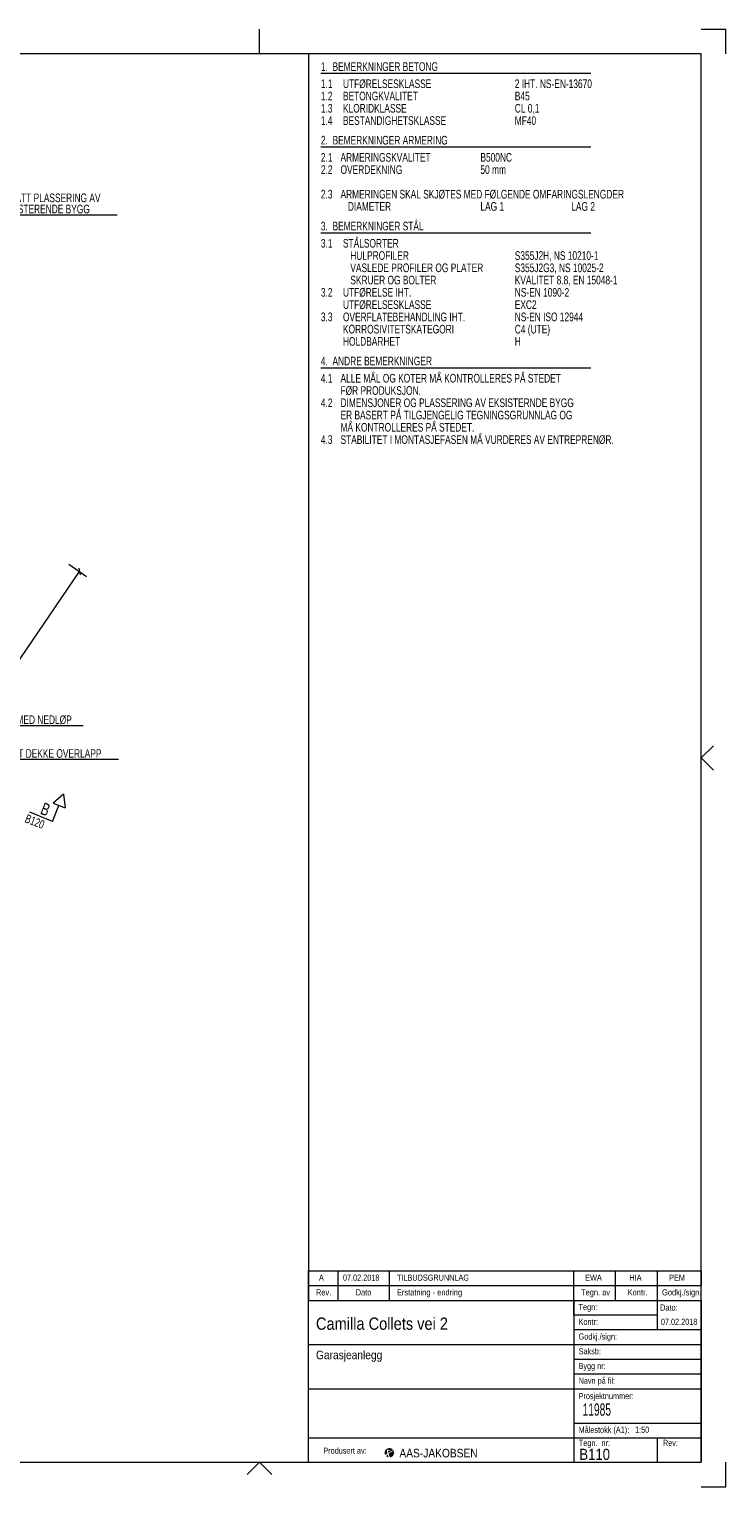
# Model space of a CAD drawing. Header units: millimetres. Extents: x 58962 to 143062, y 63981 to 123381.
# Tile 13 of 13: x 114676 to 143062, y 63981 to 123381. Entities that reach past the tile are written whole.
import ezdxf

# ---------------------------------------------------------------- set-up
doc = ezdxf.new("R2010")
doc.units = ezdxf.units.MM
doc.header["$LTSCALE"] = 100
for name, color, linetype, lineweight in [('OtherObjectType', 1, 'Continuous', 0), ('Section', 6, 'Continuous', 0), ('Text', 3, 'Continuous', 0), ('Z-DIMENSIONS', 1, 'Continuous', 0)]:
    doc.layers.add(name, color=color, linetype=linetype, lineweight=lineweight)
doc.styles.add('ARIAL_NARROW', font='ARIALN.TTF')
doc.styles.add('ISO3098', font='ARIAL.TTF')
doc.styles.add('SWIS721_BT_BOLD', font='ARIAL.TTF')

msp = doc.modelspace()

# ---------------------------------------------------------------- hatches: boundary and pattern name
at = {"layer": 'OtherObjectType'}
for points in [[(129372, 65397), (129410, 65419), (129424, 65427), (129162, 65369), (129162, 65369), (129162, 65371), (129162, 65373), (129162, 65375), (129162, 65377), (129162, 65379), (129162, 65381), (129162, 65382), (129162, 65384), (129162, 65386), (129162, 65388), (129163, 65390), (129163, 65392), (129163, 65394), (129163, 65395), (129164, 65397), (129164, 65399), (129164, 65401), (129165, 65403), (129165, 65405), (129165, 65407), (129166, 65408), (129166, 65410), (129166, 65412), (129167, 65414), (129167, 65416), (129168, 65417), (129168, 65419), (129169, 65421), (129169, 65423), (129170, 65425), (129170, 65426), (129171, 65428), (129172, 65430), (129172, 65432), (129173, 65434), (129173, 65435), (129174, 65437), (129175, 65439), (129175, 65441), (129176, 65442), (129177, 65444), (129178, 65446), (129178, 65448), (129179, 65449), (129180, 65451), (129181, 65453), (129182, 65454), (129182, 65456), (129183, 65458), (129184, 65459), (129185, 65461), (129186, 65463), (129187, 65464), (129188, 65466), (129189, 65467), (129190, 65469), (129191, 65471), (129192, 65472), (129193, 65474), (129194, 65475), (129195, 65477), (129196, 65478), (129197, 65480), (129198, 65481), (129199, 65483), (129200, 65484), (129202, 65486), (129203, 65487), (129204, 65489), (129205, 65490), (129206, 65492), (129207, 65493), (129209, 65495), (129210, 65496), (129211, 65497), (129212, 65499), (129214, 65500), (129215, 65502), (129216, 65503), (129218, 65504), (129219, 65506), (129220, 65507), (129222, 65508), (129223, 65509), (129225, 65511), (129226, 65512), (129227, 65513), (129229, 65514), (129230, 65516), (129232, 65517), (129233, 65518), (129235, 65519), (129236, 65520), (129238, 65521), (129239, 65523), (129241, 65524), (129242, 65525), (129244, 65526), (129245, 65527), (129247, 65528), (129248, 65529), (129250, 65530), (129251, 65531), (129253, 65532), (129255, 65533), (129256, 65534), (129258, 65535), (129260, 65536), (129261, 65537), (129263, 65537), (129265, 65538), (129266, 65539), (129268, 65540), (129270, 65541), (129271, 65542), (129273, 65542), (129275, 65543), (129276, 65544), (129278, 65545), (129280, 65545), (129282, 65546), (129283, 65547), (129285, 65547), (129287, 65548), (129289, 65549), (129290, 65549), (129292, 65550), (129294, 65551), (129296, 65551), (129298, 65552), (129299, 65552), (129301, 65553), (129303, 65553), (129305, 65554), (129307, 65554), (129308, 65555), (129310, 65555), (129312, 65555), (129314, 65556), (129316, 65556), (129318, 65556), (129319, 65557), (129321, 65557), (129323, 65557), (129325, 65558), (129327, 65558), (129329, 65558), (129331, 65558), (129332, 65559), (129334, 65559), (129336, 65559), (129338, 65559), (129340, 65559), (129342, 65559), (129344, 65559), (129346, 65559), (129347, 65560), (129349, 65560), (129351, 65560), (129353, 65560), (129355, 65560), (129357, 65560), (129359, 65559), (129361, 65559), (129362, 65559), (129364, 65559), (129366, 65559), (129368, 65559), (129370, 65559), (129372, 65559), (129374, 65558), (129375, 65558), (129377, 65558), (129379, 65558), (129381, 65557), (129383, 65557), (129385, 65557), (129387, 65556), (129388, 65556), (129390, 65556), (129392, 65555), (129394, 65555), (129396, 65554), (129398, 65554), (129399, 65554), (129401, 65553), (129403, 65553), (129405, 65552), (129407, 65552), (129408, 65551), (129410, 65550), (129412, 65550), (129414, 65549), (129416, 65549), (129417, 65548), (129419, 65547), (129421, 65547), (129423, 65546), (129424, 65545), (129426, 65545), (129428, 65544), (129429, 65543), (129431, 65542), (129433, 65542), (129435, 65541), (129436, 65540), (129438, 65539), (129440, 65538), (129441, 65537), (129443, 65536), (129445, 65536), (129446, 65535), (129448, 65534), (129449, 65533), (129451, 65532), (129453, 65531), (129454, 65530), (129456, 65529), (129457, 65528), (129459, 65527), (129460, 65526), (129462, 65525), (129464, 65523), (129465, 65522), (129467, 65521), (129468, 65520), (129469, 65519), (129471, 65518), (129472, 65517), (129474, 65515), (129475, 65514), (129477, 65513), (129478, 65512), (129480, 65510), (129481, 65509), (129482, 65508), (129484, 65507), (129485, 65505), (129486, 65504), (129488, 65503), (129489, 65501), (129490, 65500), (129492, 65499), (129493, 65497), (129494, 65496), (129495, 65494), (129497, 65493), (129498, 65492), (129499, 65490), (129500, 65489), (129501, 65487), (129502, 65486), (129504, 65484), (129505, 65483), (129506, 65481), (129507, 65480), (129484, 65465), (129461, 65450), (129436, 65434), (129423, 65441), (129392, 65456), (129348, 65476), (129308, 65492), (129276, 65493), (129256, 65479), (129249, 65456), (129253, 65426), (129261, 65387), (129269, 65357), (129275, 65339), (129267, 65334), (129236, 65315), (129206, 65296), (129183, 65281), (129183, 65282), (129182, 65283), (129182, 65283), (129182, 65284), (129182, 65284), (129181, 65285), (129181, 65286), (129181, 65286), (129180, 65287), (129180, 65288), (129180, 65288), (129179, 65289), (129179, 65290), (129179, 65290), (129178, 65291), (129178, 65292), (129178, 65292), (129178, 65293), (129177, 65293), (129177, 65294), (129177, 65295), (129176, 65295), (129176, 65296), (129176, 65297), (129176, 65297), (129175, 65298), (129175, 65299), (129175, 65299), (129175, 65300), (129174, 65301), (129174, 65301), (129174, 65302), (129174, 65303), (129173, 65303), (129173, 65304), (129173, 65305), (129173, 65305), (129172, 65306), (129172, 65307), (129172, 65307), (129172, 65308), (129171, 65309), (129171, 65310), (129171, 65310), (129171, 65311), (129171, 65312), (129170, 65312), (129170, 65313), (129170, 65314), (129170, 65314), (129169, 65315), (129169, 65316), (129169, 65316), (129169, 65317), (129169, 65318), (129168, 65318), (129168, 65319), (129168, 65320), (129168, 65320), (129168, 65321), (129168, 65322), (129167, 65323), (129167, 65323), (129167, 65324), (129167, 65325), (129167, 65325), (129167, 65326), (129166, 65327), (129166, 65327), (129166, 65328), (129166, 65329), (129166, 65330), (129166, 65330), (129165, 65331), (129165, 65332), (129165, 65332), (129165, 65333), (129165, 65334), (129165, 65334), (129165, 65335), (129165, 65336), (129164, 65337), (129164, 65337), (129164, 65338), (129164, 65339), (129164, 65339), (129164, 65340), (129164, 65341), (129164, 65341), (129164, 65342), (129163, 65343), (129163, 65344), (129163, 65344), (129163, 65345), (129163, 65346), (129163, 65346), (129163, 65347), (129163, 65348), (129163, 65349), (129163, 65349), (129163, 65350), (129162, 65351), (129162, 65351), (129162, 65352), (129162, 65353), (129162, 65354), (129162, 65354), (129162, 65355), (129162, 65356), (129162, 65356), (129162, 65357), (129162, 65358), (129162, 65359), (129162, 65359), (129162, 65360), (129162, 65361), (129162, 65361), (129162, 65362), (129162, 65363), (129162, 65364), (129162, 65364), (129162, 65365), (129162, 65366), (129162, 65366), (129162, 65367), (129162, 65368), (129162, 65369), (129162, 65369), (129424, 65427), (129402, 65436), (129370, 65449), (129328, 65457), (129297, 65446), (129295, 65409), (129303, 65383), (129308, 65364), (129309, 65360), (129334, 65374)], [(129490, 65403), (129520, 65388), (129542, 65380), (129542, 65379), (129542, 65378), (129542, 65378), (129542, 65377), (129542, 65376), (129542, 65376), (129542, 65375), (129542, 65374), (129542, 65374), (129542, 65373), (129542, 65373), (129542, 65372), (129542, 65371), (129542, 65371), (129542, 65370), (129542, 65369), (129542, 65368), (129542, 65367), (129542, 65366), (129542, 65365), (129542, 65364), (129542, 65363), (129542, 65362), (129542, 65361), (129542, 65360), (129542, 65359), (129542, 65358), (129542, 65356), (129542, 65355), (129542, 65354), (129542, 65353), (129541, 65352), (129541, 65351), (129541, 65350), (129541, 65349), (129541, 65348), (129541, 65347), (129541, 65346), (129541, 65345), (129541, 65344), (129540, 65343), (129540, 65342), (129540, 65341), (129540, 65340), (129540, 65339), (129540, 65337), (129539, 65336), (129539, 65335), (129539, 65334), (129539, 65333), (129539, 65332), (129538, 65331), (129538, 65330), (129538, 65329), (129538, 65328), (129537, 65327), (129537, 65326), (129537, 65325), (129537, 65324), (129536, 65323), (129536, 65322), (129536, 65321), (129536, 65320), (129535, 65319), (129535, 65318), (129535, 65317), (129535, 65316), (129534, 65315), (129534, 65314), (129534, 65313), (129533, 65312), (129533, 65311), (129533, 65310), (129532, 65309), (129532, 65308), (129532, 65307), (129531, 65306), (129531, 65305), (129531, 65304), (129530, 65303), (129530, 65302), (129529, 65301), (129529, 65300), (129529, 65299), (129528, 65298), (129528, 65297), (129527, 65296), (129527, 65295), (129527, 65294), (129526, 65293), (129526, 65292), (129525, 65291), (129525, 65290), (129524, 65289), (129524, 65288), (129523, 65287), (129523, 65286), (129523, 65285), (129522, 65284), (129522, 65283), (129521, 65282), (129521, 65281), (129520, 65280), (129520, 65279), (129519, 65278), (129519, 65277), (129518, 65276), (129518, 65276), (129517, 65275), (129517, 65274), (129516, 65273), (129515, 65272), (129515, 65271), (129514, 65270), (129514, 65269), (129513, 65268), (129513, 65267), (129512, 65266), (129511, 65266), (129511, 65265), (129510, 65264), (129510, 65263), (129509, 65262), (129509, 65261), (129508, 65260), (129507, 65259), (129507, 65258), (129506, 65258), (129505, 65257), (129505, 65256), (129504, 65255), (129504, 65254), (129503, 65253), (129502, 65253), (129502, 65252), (129501, 65251), (129500, 65250), (129500, 65249), (129499, 65248), (129498, 65248), (129498, 65247), (129497, 65246), (129496, 65245), (129495, 65244), (129495, 65243), (129494, 65243), (129493, 65242), (129493, 65241), (129492, 65240), (129491, 65240), (129490, 65239), (129490, 65238), (129489, 65237), (129488, 65236), (129488, 65236), (129487, 65235), (129486, 65234), (129485, 65233), (129484, 65233), (129484, 65232), (129483, 65231), (129482, 65230), (129481, 65230), (129481, 65229), (129480, 65228), (129479, 65228), (129478, 65227), (129477, 65226), (129477, 65225), (129476, 65225), (129475, 65224), (129474, 65223), (129473, 65223), (129473, 65222), (129472, 65221), (129471, 65221), (129470, 65220), (129469, 65219), (129468, 65219), (129468, 65218), (129467, 65217), (129466, 65217), (129465, 65216), (129464, 65216), (129463, 65215), (129462, 65214), (129462, 65214), (129461, 65213), (129460, 65212), (129459, 65212), (129458, 65211), (129457, 65211), (129456, 65210), (129455, 65210), (129454, 65209), (129454, 65208), (129453, 65208), (129452, 65207), (129451, 65207), (129450, 65206), (129449, 65206), (129448, 65205), (129447, 65205), (129446, 65204), (129445, 65203), (129444, 65203), (129443, 65202), (129443, 65202), (129442, 65201), (129441, 65201), (129440, 65200), (129439, 65200), (129438, 65199), (129437, 65199), (129436, 65198), (129435, 65198), (129434, 65198), (129433, 65197), (129432, 65197), (129431, 65196), (129430, 65196), (129429, 65195), (129428, 65195), (129427, 65194), (129426, 65194), (129425, 65194), (129424, 65193), (129423, 65193), (129422, 65192), (129421, 65192), (129420, 65192), (129419, 65191), (129418, 65191), (129417, 65191), (129416, 65190), (129415, 65190), (129414, 65189), (129413, 65189), (129412, 65189), (129411, 65188), (129410, 65188), (129409, 65188), (129408, 65187), (129407, 65187), (129406, 65187), (129405, 65187), (129404, 65186), (129403, 65186), (129402, 65186), (129401, 65185), (129400, 65185), (129399, 65185), (129398, 65185), (129397, 65184), (129396, 65184), (129395, 65184), (129394, 65184), (129393, 65183), (129392, 65183), (129391, 65183), (129390, 65183), (129389, 65183), (129388, 65182), (129387, 65182), (129386, 65182), (129384, 65182), (129383, 65182), (129382, 65181), (129381, 65181), (129380, 65181), (129379, 65181), (129378, 65181), (129367, 65201), (129347, 65248), (129327, 65296), (129319, 65324), (129343, 65344), (129387, 65374), (129429, 65405), (129447, 65419), (129458, 65415)], [(129467, 65433), (129486, 65448), (129505, 65463), (129513, 65470), (129514, 65469), (129514, 65469), (129515, 65468), (129515, 65467), (129515, 65467), (129516, 65466), (129516, 65466), (129516, 65465), (129517, 65464), (129517, 65464), (129517, 65463), (129518, 65463), (129518, 65462), (129518, 65461), (129519, 65461), (129519, 65460), (129520, 65459), (129520, 65459), (129520, 65458), (129521, 65458), (129521, 65457), (129521, 65456), (129521, 65456), (129522, 65455), (129522, 65454), (129522, 65454), (129523, 65453), (129523, 65452), (129523, 65452), (129524, 65451), (129524, 65451), (129524, 65450), (129525, 65449), (129525, 65449), (129525, 65448), (129525, 65447), (129526, 65447), (129526, 65446), (129526, 65445), (129527, 65445), (129527, 65444), (129527, 65443), (129527, 65443), (129528, 65442), (129528, 65441), (129528, 65441), (129529, 65440), (129529, 65440), (129529, 65439), (129529, 65438), (129530, 65438), (129530, 65437), (129530, 65436), (129530, 65436), (129531, 65435), (129531, 65434), (129531, 65434), (129531, 65433), (129532, 65432), (129532, 65432), (129532, 65431), (129532, 65430), (129532, 65430), (129533, 65429), (129533, 65428), (129533, 65427), (129533, 65427), (129534, 65426), (129534, 65425), (129534, 65425), (129534, 65424), (129534, 65423), (129535, 65423), (129535, 65422), (129535, 65421), (129535, 65421), (129535, 65420), (129536, 65419), (129536, 65419), (129536, 65418), (129536, 65417), (129536, 65417), (129536, 65416), (129537, 65415), (129537, 65415), (129537, 65414), (129537, 65413), (129537, 65412), (129537, 65412), (129538, 65411), (129538, 65410), (129538, 65410), (129538, 65409), (129538, 65408), (129538, 65408), (129538, 65407), (129539, 65406), (129539, 65406), (129539, 65405), (129539, 65404), (129539, 65403), (129539, 65403), (129539, 65402), (129540, 65401), (129540, 65401), (129540, 65400), (129540, 65399), (129540, 65399), (129540, 65398), (129540, 65397), (129540, 65396), (129540, 65396), (129540, 65395), (129541, 65394), (129541, 65394), (129541, 65393), (129541, 65392), (129541, 65391), (129541, 65391), (129541, 65390), (129541, 65389), (129541, 65389), (129541, 65388), (129541, 65387), (129541, 65387), (129542, 65386), (129542, 65385), (129542, 65384), (129530, 65390), (129503, 65403), (129474, 65416), (129456, 65425)], [(129294, 65277), (129306, 65238), (129318, 65200), (129323, 65181), (129323, 65181), (129322, 65181), (129322, 65181), (129321, 65181), (129321, 65181), (129321, 65182), (129320, 65182), (129320, 65182), (129319, 65182), (129319, 65182), (129318, 65182), (129318, 65182), (129318, 65182), (129317, 65182), (129317, 65182), (129316, 65182), (129316, 65182), (129315, 65182), (129315, 65183), (129315, 65183), (129314, 65183), (129314, 65183), (129313, 65183), (129313, 65183), (129312, 65183), (129312, 65183), (129312, 65183), (129311, 65183), (129311, 65183), (129310, 65184), (129310, 65184), (129309, 65184), (129309, 65184), (129309, 65184), (129308, 65184), (129308, 65184), (129307, 65184), (129307, 65184), (129306, 65184), (129306, 65185), (129306, 65185), (129305, 65185), (129305, 65185), (129304, 65185), (129304, 65185), (129303, 65185), (129303, 65185), (129303, 65185), (129302, 65186), (129302, 65186), (129301, 65186), (129301, 65186), (129301, 65186), (129300, 65186), (129300, 65186), (129299, 65186), (129299, 65186), (129298, 65187), (129298, 65187), (129298, 65187), (129297, 65187), (129297, 65187), (129296, 65187), (129296, 65187), (129296, 65187), (129295, 65188), (129295, 65188), (129294, 65188), (129294, 65188), (129293, 65188), (129293, 65188), (129293, 65188), (129292, 65189), (129292, 65189), (129291, 65189), (129291, 65189), (129291, 65189), (129290, 65189), (129290, 65189), (129289, 65190), (129289, 65190), (129288, 65190), (129288, 65190), (129288, 65190), (129287, 65190), (129287, 65190), (129286, 65191), (129286, 65191), (129286, 65191), (129285, 65191), (129285, 65191), (129284, 65191), (129284, 65191), (129284, 65192), (129283, 65192), (129283, 65192), (129282, 65192), (129282, 65192), (129282, 65192), (129281, 65193), (129281, 65193), (129280, 65193), (129280, 65193), (129280, 65193), (129279, 65193), (129279, 65194), (129278, 65194), (129278, 65194), (129277, 65194), (129277, 65194), (129277, 65194), (129276, 65195), (129276, 65195), (129275, 65195), (129275, 65195), (129275, 65195), (129274, 65195), (129274, 65196), (129273, 65196), (129273, 65196), (129273, 65196), (129272, 65196), (129272, 65197), (129272, 65197), (129271, 65197), (129271, 65197), (129270, 65197), (129270, 65197), (129270, 65198), (129269, 65198), (129269, 65198), (129268, 65198), (129268, 65198), (129268, 65199), (129267, 65199), (129267, 65199), (129266, 65199), (129266, 65199), (129266, 65200), (129265, 65200), (129265, 65200), (129264, 65200), (129264, 65200), (129264, 65201), (129263, 65201), (129263, 65201), (129263, 65201), (129262, 65201), (129262, 65202), (129261, 65202), (129261, 65202), (129261, 65202), (129260, 65202), (129260, 65203), (129259, 65203), (129259, 65203), (129259, 65203), (129258, 65204), (129258, 65204), (129258, 65204), (129257, 65204), (129257, 65204), (129256, 65205), (129256, 65205), (129256, 65205), (129255, 65205), (129255, 65205), (129255, 65206), (129254, 65206), (129254, 65206), (129253, 65206), (129253, 65207), (129253, 65207), (129252, 65207), (129252, 65207), (129252, 65208), (129251, 65208), (129251, 65208), (129250, 65208), (129250, 65208), (129250, 65209), (129249, 65209), (129249, 65209), (129249, 65209), (129248, 65210), (129248, 65210), (129248, 65210), (129247, 65210), (129247, 65211), (129246, 65211), (129246, 65211), (129246, 65211), (129245, 65212), (129245, 65212), (129245, 65212), (129244, 65212), (129244, 65213), (129244, 65213), (129243, 65213), (129243, 65213), (129242, 65214), (129242, 65214), (129242, 65214), (129241, 65214), (129241, 65215), (129241, 65215), (129240, 65215), (129240, 65215), (129240, 65216), (129239, 65216), (129239, 65216), (129239, 65216), (129238, 65217), (129238, 65217), (129238, 65217), (129237, 65217), (129237, 65218), (129236, 65218), (129236, 65218), (129236, 65218), (129235, 65219), (129235, 65219), (129235, 65219), (129234, 65220), (129234, 65220), (129234, 65220), (129233, 65220), (129233, 65221), (129233, 65221), (129232, 65221), (129232, 65221), (129232, 65222), (129231, 65222), (129231, 65222), (129231, 65223), (129230, 65223), (129230, 65223), (129230, 65223), (129229, 65224), (129229, 65224), (129229, 65224), (129228, 65225), (129228, 65225), (129228, 65225), (129227, 65225), (129227, 65226), (129227, 65226), (129226, 65226), (129226, 65227), (129226, 65227), (129225, 65227), (129225, 65227), (129225, 65228), (129224, 65228), (129224, 65228), (129224, 65229), (129223, 65229), (129232, 65240), (129250, 65264), (129273, 65285), (129287, 65298)]]:
    msp.add_hatch(color=5, dxfattribs=at).paths.add_polyline_path(points, flags=17)

# ---------------------------------------------------------------- linework, layer by layer
at = {"layer": 'OtherObjectType', "color": 2, "linetype": 'Continuous', "lineweight": 0}
for p, q in [((124062, 122381), (124062, 123381)), ((142062, 123381), (143062, 123381)), ((143062, 122381), (143062, 123381)), ((142062, 93681), (142562, 94181)), ((142062, 93681), (142562, 93181)), ((124062, 64981), (123562, 64481)), ((124062, 64981), (124562, 64481)), ((143062, 63981), (143062, 64981)), ((142062, 63981), (143062, 63981))]:
    msp.add_line(p, q, dxfattribs=at)
at = {"layer": 'OtherObjectType', "color": 1, "linetype": 'Continuous', "lineweight": 0}
for p, q in [((142062, 122381), (61962, 122381)), ((142062, 64981), (142062, 122381)), ((61962, 64981), (142062, 64981))]:
    msp.add_line(p, q, dxfattribs=at)
at = {"layer": 'OtherObjectType', "color": 4, "linetype": 'Continuous', "lineweight": 0}
for p in [(126062, 122381), (126062, 64981)]:
    msp.add_line(p, (126062, 71581), dxfattribs=at)
at = {"layer": 'OtherObjectType', "color": 7, "linetype": 'Continuous', "lineweight": 0}
for p, q in [((126562, 121581), (137562, 121581)), ((126562, 118581), (137562, 118581)), ((126562, 115081), (137562, 115081)), ((126562, 109581), (137562, 109581)), ((126062, 72781), (142062, 72781)), ((126062, 72181), (126062, 72781)), ((127262, 72181), (127262, 72781)), ((129362, 72181), (129362, 72781)), ((136862, 72181), (136862, 72781)), ((138562, 72181), (138562, 72781)), ((140262, 72781), (140262, 72181)), ((142062, 72781), (142062, 72181)), ((126062, 71581), (126062, 72181)), ((126062, 72181), (142062, 72181)), ((127262, 71581), (127262, 72181)), ((129362, 71581), (129362, 72181)), ((136862, 71581), (136862, 72181)), ((138562, 71581), (138562, 72181)), ((140262, 72181), (140262, 71581)), ((126062, 71581), (142062, 71581)), ((136862, 71581), (136862, 64981)), ((136862, 70981), (136862, 71581)), ((140262, 71581), (140262, 70381)), ((142062, 71581), (142062, 64981)), ((140262, 70981), (136862, 70981)), ((142062, 70381), (136862, 70381)), ((126062, 69781), (142062, 69781)), ((136862, 69181), (142062, 69181)), ((136862, 68581), (142062, 68581)), ((126062, 67981), (142062, 67981)), ((136862, 66581), (142062, 66581)), ((126062, 65981), (142062, 65981)), ((140262, 65981), (140262, 64981)), ((126062, 64981), (142062, 64981))]:
    msp.add_line(p, q, dxfattribs=at)
at = {"layer": 'Section', "color": 6, "linetype": 'Continuous', "lineweight": 0}
for p, q in [((116073, 92213), (115656, 91841)), ((116073, 92213), (116144, 91647)), ((115629, 91099), (115888, 91749)), ((115656, 91841), (116144, 91647)), ((115629, 91099), (114700, 91469))]:
    msp.add_line(p, q, dxfattribs=at)
at = {"layer": 'Text', "color": 3, "linetype": 'Continuous', "lineweight": 0}
for p, q in [((113377, 115817), (118261, 115817)), ((113039, 95004), (116880, 95004))]:
    msp.add_line(p, q, dxfattribs=at)
at = {"layer": 'Text', "color": 7, "linetype": 'Continuous', "lineweight": 0}
msp.add_line((112372, 93630), (118320, 93630), dxfattribs=at)
at = {"layer": 'Z-DIMENSIONS', "color": 7, "linetype": 'Continuous', "lineweight": 0}
for p, q in [((116292, 101574), (117015, 101082)), ((97771, 73436), (116726, 101279)), ((116699, 101416), (116752, 101141))]:
    msp.add_line(p, q, dxfattribs=at)
at = {"layer": 'Z-DIMENSIONS', "color": 3}
msp.add_point((116726, 101279), dxfattribs=at)

# ---------------------------------------------------------------- texts
at = {"layer": 'OtherObjectType', "color": 7, "width": 0.85}
for s, height, style, p in [('1.  BEMERKNINGER BETONG', 350, 'ARIAL_NARROW', (126562, 121681)), ('1.1', 350, 'ARIAL_NARROW', (126562, 120981)), ('UTFØRELSESKLASSE', 350, 'ARIAL_NARROW', (127462, 120981)), ('2 IHT. NS-EN-13670', 350, 'ARIAL_NARROW', (134462, 120981)), ('1.2', 350, 'ARIAL_NARROW', (126562, 120481)), ('BETONGKVALITET', 350, 'ARIAL_NARROW', (127462, 120481)), ('B45', 350, 'ARIAL_NARROW', (134462, 120481)), ('1.3', 350, 'ARIAL_NARROW', (126562, 119981)), ('KLORIDKLASSE', 350, 'ARIAL_NARROW', (127462, 119981)), ('CL 0,1', 350, 'ARIAL_NARROW', (134462, 119981)), ('1.4', 350, 'ARIAL_NARROW', (126562, 119481)), ('BESTANDIGHETSKLASSE', 350, 'ARIAL_NARROW', (127462, 119481)), ('MF40', 350, 'ARIAL_NARROW', (134462, 119481)), ('2.  BEMERKNINGER ARMERING', 350, 'ARIAL_NARROW', (126562, 118681)), ('2.1', 350, 'ARIAL_NARROW', (126562, 117981)), ('ARMERINGSKVALITET', 350, 'ARIAL_NARROW', (127362, 117981)), ('B500NC', 350, 'ARIAL_NARROW', (133062, 117981)), ('2.2', 350, 'ARIAL_NARROW', (126562, 117481)), ('OVERDEKNING', 350, 'ARIAL_NARROW', (127362, 117481)), ('50 mm', 350, 'ARIAL_NARROW', (133062, 117481)), ('2.3', 350, 'ARIAL_NARROW', (126562, 116481)), ('ARMERINGEN SKAL SKJØTES MED FØLGENDE OMFARINGSLENGDER', 350, 'ARIAL_NARROW', (127362, 116481)), ('DIAMETER', 350, 'ARIAL_NARROW', (127662, 115981)), ('LAG 1', 350, 'ARIAL_NARROW', (133062, 115981)), ('LAG 2', 350, 'ARIAL_NARROW', (136762, 115981)), ('3.  BEMERKNINGER STÅL', 350, 'ARIAL_NARROW', (126562, 115181)), ('3.1', 350, 'ARIAL_NARROW', (126562, 114481)), ('STÅLSORTER', 350, 'ARIAL_NARROW', (127462, 114481)), ('HULPROFILER', 350, 'ARIAL_NARROW', (127762, 113981)), ('S355J2H, NS 10210-1', 350, 'ARIAL_NARROW', (134462, 113981)), ('VASLEDE PROFILER OG PLATER', 350, 'ARIAL_NARROW', (127762, 113481)), ('S355J2G3, NS 10025-2', 350, 'ARIAL_NARROW', (134462, 113481)), ('SKRUER OG BOLTER', 350, 'ARIAL_NARROW', (127762, 112981)), ('KVALITET 8.8, EN 15048-1', 350, 'ARIAL_NARROW', (134462, 112981)), ('3.2', 350, 'ARIAL_NARROW', (126562, 112481)), ('UTFØRELSE IHT.', 350, 'ARIAL_NARROW', (127462, 112481)), ('UTFØRELSESKLASSE', 350, 'ARIAL_NARROW', (127462, 111981)), ('NS-EN 1090-2', 350, 'ARIAL_NARROW', (134462, 112481)), ('EXC2', 350, 'ARIAL_NARROW', (134462, 111981)), ('3.3', 350, 'ARIAL_NARROW', (126562, 111481)), ('OVERFLATEBEHANDLING IHT.', 350, 'ARIAL_NARROW', (127462, 111481)), ('NS-EN ISO 12944', 350, 'ARIAL_NARROW', (134462, 111481)), ('KORROSIVITETSKATEGORI', 350, 'ARIAL_NARROW', (127462, 110981)), ('C4 (UTE)', 350, 'ARIAL_NARROW', (134462, 110981)), ('HOLDBARHET', 350, 'ARIAL_NARROW', (127462, 110481)), ('H', 350, 'ARIAL_NARROW', (134462, 110481)), ('4.  ANDRE BEMERKNINGER', 350, 'ARIAL_NARROW', (126562, 109681)), ('4.1', 350, 'ARIAL_NARROW', (126562, 108981)), ('ALLE MÅL OG KOTER MÅ KONTROLLERES PÅ STEDET', 350, 'ARIAL_NARROW', (127362, 108981)), ('FØR PRODUKSJON.', 350, 'ARIAL_NARROW', (127362, 108481)), ('4.2', 350, 'ARIAL_NARROW', (126562, 107981)), ('DIMENSJONER OG PLASSERING AV EKSISTERNDE BYGG', 350, 'ARIAL_NARROW', (127362, 107981)), ('ER BASERT PÅ TILGJENGELIG TEGNINGSGRUNNLAG OG', 350, 'ARIAL_NARROW', (127362, 107481)), ('STABILITET I MONTASJEFASEN MÅ VURDERES AV ENTREPRENØR.', 350, 'ARIAL_NARROW', (127362, 106481)), ('MÅ KONTROLLERES PÅ STEDET.', 350, 'ARIAL_NARROW', (127362, 106981)), ('4.3', 350, 'ARIAL_NARROW', (126562, 106481)), ('A', 250, 'ISO3098', (126484, 72381)), ('07.02.2018', 250, 'ISO3098', (127461, 72381)), ('TILBUDSGRUNNLAG', 250, 'ISO3098', (129662, 72381)), ('EWA', 250, 'ISO3098', (137332, 72381)), ('HIA', 250, 'ISO3098', (139134, 72381)), ('PEM', 250, 'ISO3098', (140751, 72381)), ('Rev.', 250, 'ARIAL_NARROW', (126362, 71781)), ('Dato', 250, 'ARIAL_NARROW', (127981, 71781)), ('Erstatning - endring', 250, 'ARIAL_NARROW', (129662, 71781)), ('Tegn. av', 250, 'ARIAL_NARROW', (137162, 71781)), ('Kontr.', 250, 'ARIAL_NARROW', (139062, 71781)), ('Godkj./sign.', 250, 'ARIAL_NARROW', (140462, 71781)), ('Tegn:', 250, 'ISO3098', (137062, 71181)), ('Dato:', 250, 'ISO3098', (140386, 71162)), ('Kontr:', 250, 'ISO3098', (137062, 70581)), ('Godkj./sign:', 250, 'ISO3098', (137062, 69981)), ('Saksb:', 250, 'ISO3098', (137062, 69381)), ('Bygg nr:', 250, 'ISO3098', (137062, 68781)), ('Navn på fil:', 250, 'ISO3098', (137062, 68181)), ('Prosjektnummer:', 250, 'ISO3098', (137062, 67556)), ('Målestokk (A1):', 250, 'ISO3098', (137062, 66181)), ('Produsert av:', 250, 'ISO3098', (126662, 65332)), ('AAS-JAKOBSEN', 350, 'SWIS721_BT_BOLD', (129762, 65181)), ('Tegn.  nr:', 250, 'ISO3098', (137072, 65648)), ('Rev:', 250, 'ISO3098', (140499, 65648))]:
    msp.add_text(s, height=height, dxfattribs=dict(at, style=style)).set_placement(p)
at = {"layer": 'OtherObjectType', "color": 2, "style": 'ISO3098'}
for s, height, width, p in [('Camilla Collets vei 2', 500, 0.85, (126362, 70381)), ('07.02.2018', 250, 0.68, (140416, 70581)), ('Garasjeanlegg', 350, 0.85, (126362, 69181)), ('11985', 500, 0.595, (137227, 66881)), ('1:50', 250, 0.85, (139362, 66181))]:
    msp.add_text(s, height=height, dxfattribs=dict(at, width=width)).set_placement(p)
at = {"layer": 'OtherObjectType', "color": 5, "style": 'ISO3098', "width": 0.85}
msp.add_text('B110', height=450, dxfattribs=at).set_placement((137094, 65081))
at = {"layer": 'Section', "color": 3, "style": 'ARIAL_NARROW', "width": 0.85}
for s, height, p in [('B', 500, (115095, 91419)), ('B120', 350, (114470, 91076))]:
    msp.add_text(s, height=height, rotation=-21.7151, dxfattribs=at).set_placement(p)
at = {"layer": 'Text', "color": 3, "style": 'ARIAL_NARROW', "width": 0.85}
for s, p in [('ANTATT PLASSERING AV ', (113437, 116332)), ('EKSISTERENDE BYGG', (113437, 115877)), ('DREN MED NEDLØP', (113099, 95064)), ('PLASSTØPT DEKKE OVERLAPP', (112432, 93690))]:
    msp.add_text(s, height=350, dxfattribs=at).set_placement(p)

doc.saveas('drawing.dxf')
